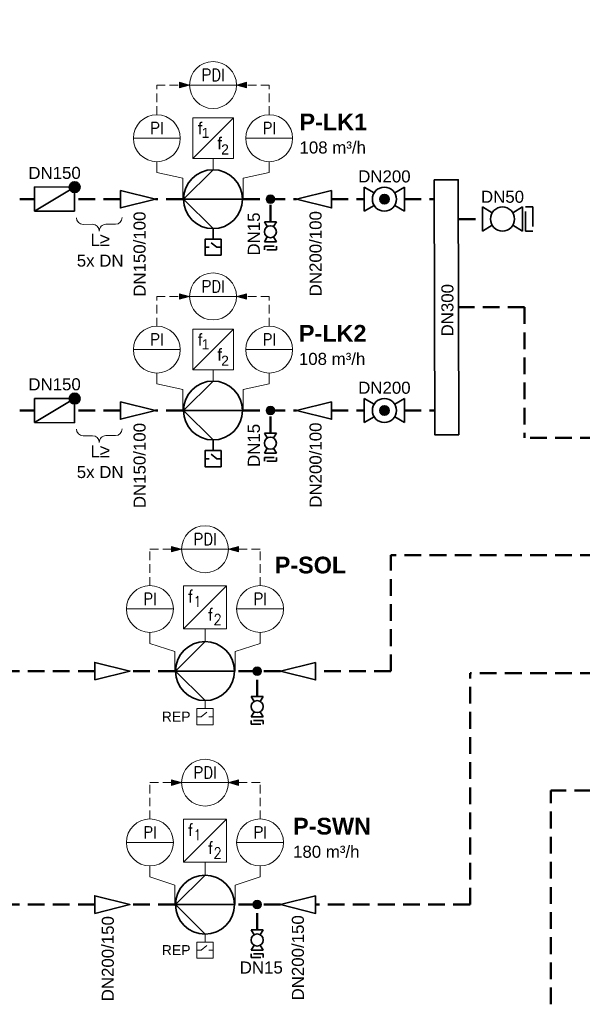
# Model space of a CAD drawing. Header units: millimetres. Extents: x -226 to 2201, y 0 to 1085.
# Tile 6 of 28: x 65 to 149, y 581 to 728. Entities that reach past the tile are written whole.
import ezdxf
from ezdxf import colors
from ezdxf.entities.mleader import LeaderData, LeaderLine
from ezdxf.enums import TextEntityAlignment as Align
from ezdxf.math import Vec2, Vec3

# ---------------------------------------------------------------- set-up
doc = ezdxf.new("R2010")
doc.units = ezdxf.units.MM
doc.header["$PDMODE"] = 1
doc.linetypes.add('GESTRICHELT2', pattern=[0.375, 0.25, -0.125])
doc.linetypes.add('VERDECKT2', pattern=[4.7625, 3.175, -1.5875])
doc.layers.get('0').update_dxf_attribs({"lineweight": 18})
for name, color, linetype, lineweight in [('TGAx_G_KOM_GA-Steuerleitungen', 7, 'VERDECKT2', 18), ('TGAx_G_KOM_GA-Symbole', 7, 'Continuous', 18), ('TGAx_G_RESERVE_KOM_GA-Steuerleitungen', 7, 'VERDECKT2', 18), ('TGAx_G_RESERVE_KOM_GA-Symbole', 7, 'Continuous', 18), ('TGAx_H_KOM_Armaturen', 7, 'Continuous', 35), ('TGAx_H_LTG_Quellenkreis-Umweltwärme_RL', 66, 'GESTRICHELT2', 50), ('TGAx_H_RESERVE_KOM_Armaturen', 7, 'Continuous', 35), ('TGAx_H_RESERVE_LTG_Quellenkreis-Umweltwärme_RL', 66, 'GESTRICHELT2', 50), ('TGAx_H_RESERVE_TXT_Beschriftung', 7, 'Continuous', 18), ('TGAx_H_TXT_Beschriftung', 7, 'Continuous', 18), ('TGAx_H_TXT_Dimensionierung', 7, 'Continuous', 18)]:
    doc.layers.add(name, color=color, linetype=linetype, lineweight=lineweight)
doc.styles.add('Arial', font='arial.ttf')
doc.styles.add('MSR-Arial', font='romans.shx')
doc.styles.add('RomanS', font='arial.ttf')

# ---------------------------------------------------------------- blocks, each defined once
blk = doc.blocks.new('13.21-Kreiselpumpe')
at = {"linetype": 'Continuous'}
for p, q in [((-4.4, -4.4), (0, 0)), ((0, 0), (4.4, -4.4)), ((0, 0), (0, -8.8))]:
    blk.add_line(p, q, dxfattribs=at)
blk.add_circle((0, -4.4), 4.4, dxfattribs=at)
blk = doc.blocks.new('6.01-Reduzierung')
at = {"flags": 128}
blk.add_lwpolyline([(0, 1.3125), (0, -1.3125), (5.25, 0)], close=True, dxfattribs=at)
blk = doc.blocks.new('02.MSR_Schalter')
for p, q in [((0, 2.4), (0, 1.78)), ((0, 0.62), (0.68, 1.48)), ((0, 0), (0, 0.62))]:
    blk.add_line(p, q)
blk.add_lwpolyline([(-1.2, 0), (1.2, 0), (1.2, 2.4), (-1.2, 2.4)], close=True)
blk = doc.blocks.new('7.01.04-Absperrhahn allg.')
at = {"linetype": 'Continuous'}
for p, q in [((0, 1.8), (0, -1.8)), ((0, 1.8), (1.46, 0.93)), ((6, 1.8), (4.54, 0.93)), ((6, 1.8), (6, -1.8)), ((1.46, -0.93), (0, -1.8)), ((4.54, -0.93), (6, -1.8))]:
    blk.add_line(p, q, dxfattribs=at)
blk.add_circle((3, 0), 1.8, dxfattribs=at)
blk = doc.blocks.new('5.07-Kupplung allg.')
at = {"linetype": 'Continuous'}
for p, q in [((0, 1.8), (0, -1.1)), ((1.1, 1.1), (1.1, 0)), ((1.1, 0), (1.1, -1.8))]:
    blk.add_line(p, q, dxfattribs=at)
for p, q in [((0, 1.8), (1.1, 1.8)), ((0, -1.8), (1.1, -1.8))]:
    blk.add_line(p, q)
blk = doc.blocks.new('Leitungs-Verbindungspkt')
at = {"linetype": 'Continuous', "lineweight": 18}
blk.add_hatch(color=256, dxfattribs=at).paths.add_polyline_path([(0.65, 0, 1), (-0.65, 0, 1)])
blk.add_circle((0, 0), 0.65, dxfattribs=at)
blk = doc.blocks.new('02.MSR_Fühler m. Fernwirkung_rund')
blk.add_line((-3.5, 0), (3.5, 0))
blk.add_circle((0, 0), 3.5)
at = {"style": 'MSR-Arial', "width": 0.9}
for tag, p in [('MESSART', (0, 1.5)), ('WERT', (0, -1.55))]:
    blk.add_attdef(tag, text='', height=1.8, dxfattribs=at).set_placement(p, align=Align.MIDDLE_CENTER)
blk = doc.blocks.new('02.MSR_Frequenzumrichter')
at = {"lineweight": 18}
blk.add_line((-3.2, -3.2), (3.2, 3.2), dxfattribs=at)
blk.add_lwpolyline([(-3.2, -3.2), (3.2, -3.2), (3.2, 3.2), (-3.2, 3.2)], close=True)
at = {"lineweight": 18, "char_height": 1.8, "attachment_point": 5, "style": 'MSR-Arial'}
for insert in [(-2.16, 1.63), (0.83, -1.08)]:
    blk.add_mtext('f', dxfattribs=dict(at, insert=insert))
at = {"lineweight": 18, "style": 'MSR-Arial', "width": 0.9}
for p in [(-1.12, 0.86), (1.87, -1.85)]:
    blk.add_attdef('Stufe', text='', height=1.6, dxfattribs=at).set_placement(p, align=Align.MIDDLE_CENTER)
blk = doc.blocks.new('02.MSR_Wirkpfeil')
blk.add_hatch(color=256).paths.add_polyline_path([(0.41, 1.51), (0, 0), (-0.41, 1.51)])
blk.add_lwpolyline([(0.41, 1.51), (0, 0), (-0.41, 1.51)], close=True)
blk = doc.blocks.new('RCI-Freqzenzumformer')
at = {"linetype": 'Continuous'}
blk.add_line((-3.03, -3.03), (3.03, 3.03), dxfattribs=at)
blk.add_lwpolyline([(-3.03, -3.03), (3.03, -3.03), (3.03, 3.03), (-3.03, 3.03)], close=True, dxfattribs=at)
at = {"lineweight": 18, "char_height": 1.8, "attachment_point": 5, "style": 'RomanS'}
for insert in [(-1.93, 1.47), (0.99, -0.76)]:
    blk.add_mtext('f', dxfattribs=dict(at, insert=insert))
at = {"lineweight": 15, "style": 'RomanS'}
for p in [(-1.11, 0.8), (1.8, -1.68)]:
    blk.add_attdef('FU-ZAHL', text='', height=1.5, dxfattribs=at).set_placement(p, align=Align.MIDDLE_CENTER)
blk = doc.blocks.new('7.04.03-Rückschlagklappe')
h = blk.add_hatch(color=256)
h.dxf.hatch_style = 1
h.paths.add_polyline_path([(0, 1.8), (0.8, 1.8, 1), (-0.8, 1.8, 0.414214), (0, 1)])
h.paths.add_polyline_path([(0.8, 1.8), (0, 1.8), (0.69, 1.39, 0.135933)], flags=17)
h.paths.add_polyline_path([(0, 1.8), (0, 1, 0.263447), (0.69, 1.39)], flags=17)
at = {"linetype": 'Continuous'}
for p, q in [((0, 1.8), (6, 1.8)), ((0, 1.8), (6, -1.8)), ((0, -1.8), (0, 1.8)), ((6, 1.8), (6, -1.8)), ((6, -1.8), (0, -1.8))]:
    blk.add_line(p, q, dxfattribs=at)
blk.add_circle((0, 1.8), 0.8, dxfattribs=at)
blk.add_point((0, 1.8), dxfattribs=at)
blk = doc.blocks.new('7.01.05-Absperrkugelhahn')
h = blk.add_hatch(color=256)
h.dxf.hatch_style = 1
h.paths.add_polyline_path([(2.3, 0, 1), (3.7, 0, 1)])
at = {"linetype": 'Continuous'}
for p, q in [((0, 1.8), (1.46, 0.93)), ((0, 1.8), (0, -1.8)), ((6, 1.8), (4.54, 0.93)), ((6, 1.8), (6, -1.8)), ((1.46, -0.93), (0, -1.8)), ((4.54, -0.93), (6, -1.8))]:
    blk.add_line(p, q, dxfattribs=at)
for radius in [1.8, 0.7]:
    blk.add_circle((3, 0), radius, dxfattribs=at)

msp = doc.modelspace()

# ---------------------------------------------------------------- linework, layer by layer
at = {"layer": 'TGAx_G_KOM_GA-Steuerleitungen', "ltscale": 0.4}
for p, q in [((85.28, 713.83), (85.28, 718.27)), ((85.28, 718.27), (90.18, 718.27)), ((102.07, 718.27), (97.18, 718.27)), ((102.07, 713.83), (102.07, 718.27)), ((85.28, 682.27), (85.28, 686.71)), ((85.28, 686.71), (90.18, 686.71)), ((102.07, 686.71), (97.18, 686.71)), ((102.07, 682.27), (102.07, 686.71)), ((84.25, 614.12), (88.98, 614.12)), ((84.25, 608.7), (84.25, 614.12)), ((100.7, 614.12), (95.98, 614.12)), ((100.7, 608.7), (100.7, 614.12))]:
    msp.add_line(p, q, dxfattribs=at)
at = {"layer": 'TGAx_G_KOM_GA-Symbole', "ltscale": 5}
for p, q in [((93.68, 707.31), (93.68, 705.73)), ((93.68, 675.75), (93.68, 674.18))]:
    msp.add_line(p, q, dxfattribs=at)
at = {"layer": 'TGAx_G_KOM_GA-Symbole'}
for p, q in [((85.28, 705.21), (85.28, 706.83)), ((102.07, 706.83), (102.07, 705.21)), ((85.28, 673.65), (85.28, 675.27)), ((102.07, 675.27), (102.07, 673.65)), ((92.48, 602.26), (92.48, 600.42)), ((92.48, 591.42), (92.48, 590.32))]:
    msp.add_line(p, q, dxfattribs=at)
for points in [[(89.18, 701.23), (89.18, 704.39), (85.28, 705.21)], [(98.18, 701.23), (98.18, 704.39), (102.07, 705.21)], [(89.18, 669.68), (89.18, 672.83), (85.28, 673.65)], [(98.18, 669.68), (98.18, 672.83), (102.07, 673.65)], [(84.25, 601.7), (84.25, 600.05), (87.98, 598.84), (87.98, 595.92)], [(100.7, 601.7), (100.7, 600.05), (96.98, 598.84), (96.98, 595.92)]]:
    msp.add_lwpolyline(points, dxfattribs=at)
at = {"layer": 'TGAx_G_RESERVE_KOM_GA-Steuerleitungen', "ltscale": 0.4}
for p, q in [((84.25, 648.97), (88.98, 648.97)), ((84.25, 643.55), (84.25, 648.97)), ((100.7, 648.97), (95.98, 648.97)), ((100.7, 643.55), (100.7, 648.97))]:
    msp.add_line(p, q, dxfattribs=at)
at = {"layer": 'TGAx_G_RESERVE_KOM_GA-Symbole'}
for p, q in [((92.48, 637.11), (92.48, 635.27)), ((92.48, 626.27), (92.48, 625.17))]:
    msp.add_line(p, q, dxfattribs=at)
for points in [[(84.25, 636.55), (84.25, 634.9), (87.98, 633.69), (87.98, 630.77)], [(100.7, 636.55), (100.7, 634.9), (96.98, 633.69), (96.98, 630.77)]]:
    msp.add_lwpolyline(points, dxfattribs=at)
at = {"layer": 'TGAx_H_KOM_Armaturen', "ltscale": 5}
for p, q in [((93.68, 696.73), (93.68, 695.25)), ((93.68, 665.18), (93.68, 663.69))]:
    msp.add_line(p, q, dxfattribs=at)
at = {"layer": 'TGAx_H_KOM_Armaturen'}
msp.add_lwpolyline([(126.7, 704.12), (126.78, 666.07), (130.38, 666.07), (130.3, 704.12)], close=True, dxfattribs=at)
at = {"layer": 'TGAx_H_LTG_Quellenkreis-Umweltwärme_RL', "ltscale": 10}
for p, q in [((67, 701.23), (64.8, 701.23)), ((79.84, 701.23), (73, 701.23)), ((89.18, 701.23), (85.09, 701.23)), ((98.18, 701.23), (106.12, 701.23)), ((102.24, 697.87), (102.24, 701.23)), ((111.37, 701.23), (116.27, 701.23)), ((122.27, 701.23), (126.71, 701.23)), ((130.37, 698.27), (133.91, 698.27)), ((140.21, 685.1), (130.3, 685.1)), ((140.21, 685.1), (140.21, 665.62)), ((67, 669.68), (64.8, 669.68)), ((79.84, 669.68), (73, 669.68)), ((89.18, 669.68), (85.09, 669.68)), ((98.18, 669.68), (106.12, 669.68)), ((102.24, 666.31), (102.24, 669.68)), ((111.37, 669.68), (116.27, 669.68)), ((122.27, 669.68), (126.71, 669.68)), ((207.28, 665.62), (140.21, 665.62)), ((207.28, 630.49), (132.06, 630.49)), ((132.06, 595.92), (132.06, 630.49)), ((144.11, 543.54), (144.11, 612.93)), ((183.91, 612.93), (144.11, 612.93)), ((76.01, 595.92), (-3, 595.92)), ((87.98, 595.92), (81.26, 595.92)), ((103.74, 595.92), (96.98, 595.92)), ((100.27, 592.13), (100.27, 595.92)), ((132.06, 595.92), (108.99, 595.92))]:
    msp.add_line(p, q, dxfattribs=at)
at = {"layer": 'TGAx_H_RESERVE_LTG_Quellenkreis-Umweltwärme_RL', "ltscale": 10}
for p, q in [((207.28, 648.06), (120.25, 648.06)), ((120.25, 630.77), (120.25, 648.06)), ((76.01, 630.77), (-3, 630.77)), ((87.98, 630.77), (81.26, 630.77)), ((103.74, 630.77), (96.98, 630.77)), ((100.27, 626.97), (100.27, 630.77)), ((120.25, 630.77), (108.99, 630.77))]:
    msp.add_line(p, q, dxfattribs=at)
at = {"layer": 'TGAx_H_TXT_Dimensionierung'}
for p, q in [((74.27, 697.47), (75.68, 697.48)), ((79.1, 697.49), (77.68, 697.48)), ((74.27, 665.92), (75.68, 665.92)), ((79.1, 665.93), (77.68, 665.93))]:
    msp.add_line(p, q, dxfattribs=at)
for centre, start, end in [((74.27, 698.47), 180.1561, 270.1561), ((79.1, 698.49), 270.1561, 0.1561), ((75.69, 696.48), 0.1561, 90.1561), ((77.69, 696.48), 90.1561, 180.1561), ((74.27, 666.92), 180.1561, 270.1561), ((75.69, 664.92), 0.1561, 90.1561), ((77.69, 664.93), 90.1561, 180.1561), ((79.1, 666.93), 270.1561, 0.1561)]:
    msp.add_arc(centre, 1, start, end, dxfattribs=at)

# ---------------------------------------------------------------- block references
at = {"layer": 'TGAx_G_KOM_GA-Steuerleitungen', "ltscale": 5, "xscale": -1, "rotation": 90}
for p in [(90.18, 718.27), (90.18, 686.71)]:
    msp.add_blockref('02.MSR_Wirkpfeil', p, dxfattribs=at)
at = {"layer": 'TGAx_G_KOM_GA-Steuerleitungen', "ltscale": 5, "rotation": 270}
for p in [(97.18, 718.27), (97.18, 686.71)]:
    msp.add_blockref('02.MSR_Wirkpfeil', p, dxfattribs=at)
at = {"layer": 'TGAx_G_KOM_GA-Steuerleitungen', "ltscale": 0.5}
for p, rotation in [((88.98, 614.12), 90.00000000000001), ((95.98, 614.12), 270)]:
    msp.add_blockref('02.MSR_Wirkpfeil', p, dxfattribs=dict(at, rotation=rotation))
at = {"layer": 'TGAx_G_KOM_GA-Symbole', "ltscale": 5}
for p, values in [((93.68, 718.27), {'MESSART': 'PDI'}), ((85.28, 710.33), {'MESSART': 'PI'}), ((102.07, 710.33), {'MESSART': 'PI'}), ((93.68, 686.71), {'MESSART': 'PDI'}), ((85.28, 678.77), {'MESSART': 'PI'}), ((102.07, 678.77), {'MESSART': 'PI'}), ((92.48, 614.12), {'MESSART': 'PDI'})]:
    msp.add_blockref('02.MSR_Fühler m. Fernwirkung_rund', p, dxfattribs=at).add_auto_attribs(values)
ref = msp.add_blockref('RCI-Freqzenzumformer', (93.68, 710.33), dxfattribs=at)
ref.add_attrib('FU-ZAHL', '1', dxfattribs={"layer": '0', "color": 7, "lineweight": 15, "height": 1.5, "style": 'RomanS'}).set_placement((92.56, 711.13), align=Align.MIDDLE_CENTER)
ref.add_attrib('FU-ZAHL', '2', dxfattribs={"layer": '0', "color": 7, "lineweight": 15, "height": 1.5, "style": 'RomanS'}).set_placement((95.47, 708.65), align=Align.MIDDLE_CENTER)
ref = msp.add_blockref('RCI-Freqzenzumformer', (93.68, 678.77), dxfattribs=at)
ref.add_attrib('FU-ZAHL', '1', dxfattribs={"layer": '0', "color": 7, "lineweight": 15, "height": 1.5, "style": 'RomanS'}).set_placement((92.56, 679.57), align=Align.MIDDLE_CENTER)
ref.add_attrib('FU-ZAHL', '2', dxfattribs={"layer": '0', "color": 7, "lineweight": 15, "height": 1.5, "style": 'RomanS'}).set_placement((95.47, 677.1), align=Align.MIDDLE_CENTER)
at = {"layer": 'TGAx_G_KOM_GA-Symbole'}
ref = msp.add_blockref('02.MSR_Fühler m. Fernwirkung_rund', (84.25, 605.2), dxfattribs=dict(at, xscale=-1))
ref.add_attrib('MESSART', 'PI', dxfattribs={"layer": '0', "height": 1.8, "style": 'MSR-Arial', "width": 0.9}).set_placement((84.25, 606.7), align=Align.MIDDLE_CENTER)
ref = msp.add_blockref('02.MSR_Frequenzumrichter', (92.48, 605.46), dxfattribs=at)
ref.add_attrib('Stufe', '1', dxfattribs={"layer": '0', "lineweight": 18, "height": 1.6, "style": 'MSR-Arial', "width": 0.9}).set_placement((91.36, 606.33), align=Align.MIDDLE_CENTER)
ref.add_attrib('Stufe', '2', dxfattribs={"layer": '0', "lineweight": 18, "height": 1.6, "style": 'MSR-Arial', "width": 0.9}).set_placement((94.35, 603.62), align=Align.MIDDLE_CENTER)
ref = msp.add_blockref('02.MSR_Fühler m. Fernwirkung_rund', (100.7, 605.2), dxfattribs=dict(at, xscale=-1))
ref.add_attrib('MESSART', 'PI', dxfattribs={"layer": '0', "height": 1.8, "style": 'MSR-Arial', "width": 0.9}).set_placement((100.7, 606.7), align=Align.MIDDLE_CENTER)
at = {"layer": 'TGAx_G_KOM_GA-Symbole', "xscale": -1, "rotation": 270}
msp.add_blockref('02.MSR_Schalter', (91.28, 589.12), dxfattribs=at)
at = {"layer": 'TGAx_G_RESERVE_KOM_GA-Steuerleitungen', "ltscale": 0.5}
for p, rotation in [((88.98, 648.97), 90.00000000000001), ((95.98, 648.97), 270)]:
    msp.add_blockref('02.MSR_Wirkpfeil', p, dxfattribs=dict(at, rotation=rotation))
at = {"layer": 'TGAx_G_RESERVE_KOM_GA-Symbole', "ltscale": 5}
msp.add_blockref('02.MSR_Fühler m. Fernwirkung_rund', (92.48, 648.97), dxfattribs=at).add_auto_attribs({'MESSART': 'PDI'})
at = {"layer": 'TGAx_G_RESERVE_KOM_GA-Symbole'}
ref = msp.add_blockref('02.MSR_Fühler m. Fernwirkung_rund', (84.25, 640.05), dxfattribs=dict(at, xscale=-1))
ref.add_attrib('MESSART', 'PI', dxfattribs={"layer": '0', "height": 1.8, "style": 'MSR-Arial', "width": 0.9}).set_placement((84.25, 641.54), align=Align.MIDDLE_CENTER)
ref = msp.add_blockref('02.MSR_Frequenzumrichter', (92.48, 640.31), dxfattribs=at)
ref.add_attrib('Stufe', '1', dxfattribs={"layer": '0', "lineweight": 18, "height": 1.6, "style": 'MSR-Arial', "width": 0.9}).set_placement((91.36, 641.17), align=Align.MIDDLE_CENTER)
ref.add_attrib('Stufe', '2', dxfattribs={"layer": '0', "lineweight": 18, "height": 1.6, "style": 'MSR-Arial', "width": 0.9}).set_placement((94.35, 638.46), align=Align.MIDDLE_CENTER)
ref = msp.add_blockref('02.MSR_Fühler m. Fernwirkung_rund', (100.7, 640.05), dxfattribs=dict(at, xscale=-1))
ref.add_attrib('MESSART', 'PI', dxfattribs={"layer": '0', "height": 1.8, "style": 'MSR-Arial', "width": 0.9}).set_placement((100.7, 641.54), align=Align.MIDDLE_CENTER)
at = {"layer": 'TGAx_G_RESERVE_KOM_GA-Symbole', "xscale": -1, "rotation": 270}
msp.add_blockref('02.MSR_Schalter', (91.28, 623.97), dxfattribs=at)
at = {"layer": 'TGAx_H_KOM_Armaturen'}
for p, rotation in [((89.28, 701.23), 90.00000000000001), ((89.28, 669.68), 90.00000000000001), ((88.08, 595.92), 89.99999999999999)]:
    msp.add_blockref('13.21-Kreiselpumpe', p, dxfattribs=dict(at, rotation=rotation))
at = {"layer": 'TGAx_H_KOM_Armaturen', "xscale": -1}
for name, p, rotation in [('7.04.03-Rückschlagklappe', (73, 701.22), 359.6878961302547), ('7.01.04-Absperrhahn allg.', (133.91, 698.27), 180), ('5.07-Kupplung allg.', (140.36, 698.27), 180), ('7.04.03-Rückschlagklappe', (73, 669.66), 359.6878961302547), ('6.01-Reduzierung', (76.01, 595.92), 180)]:
    msp.add_blockref(name, p, dxfattribs=dict(at, rotation=rotation))
at = {"layer": 'TGAx_H_KOM_Armaturen'}
for name, p in [('7.01.05-Absperrkugelhahn', (116.27, 701.23)), ('6.01-Reduzierung', (79.84, 701.23)), ('6.01-Reduzierung', (79.84, 669.68)), ('7.01.05-Absperrkugelhahn', (116.27, 669.68))]:
    msp.add_blockref(name, p, dxfattribs=at)
at = {"layer": 'TGAx_H_KOM_Armaturen', "xscale": -1}
for p in [(111.37, 701.23), (111.37, 669.68), (108.99, 595.92)]:
    msp.add_blockref('6.01-Reduzierung', p, dxfattribs=at)
at = {"layer": 'TGAx_H_KOM_Armaturen'}
for name, p, xscale, yscale, zscale, rotation in [('7.01.04-Absperrhahn allg.', (102.24, 697.87), -0.4999999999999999, 0.4999999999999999, 0.4999999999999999, 90.00111213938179), ('5.07-Kupplung allg.', (102.24, 694.22), -0.4999999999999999, 0.4999999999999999, 0.4999999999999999, 90.00111213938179), ('7.01.04-Absperrhahn allg.', (102.24, 666.31), -0.4999999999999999, 0.4999999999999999, 0.4999999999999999, 90.00111213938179), ('5.07-Kupplung allg.', (102.24, 662.66), -0.4999999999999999, 0.4999999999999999, 0.4999999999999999, 90.00111213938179), ('7.01.04-Absperrhahn allg.', (100.27, 592.13), 0.5, 0.5, 0.5, 270), ('5.07-Kupplung allg.', (100.27, 588.56), 0.5, 0.5, 0.5, 270)]:
    msp.add_blockref(name, p, dxfattribs=dict(at, xscale=xscale, yscale=yscale, zscale=zscale, rotation=rotation))
at = {"layer": 'TGAx_H_KOM_Armaturen', "ltscale": 5, "rotation": 90.00000000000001}
for p in [(94.88, 694.05), (94.88, 662.49)]:
    msp.add_blockref('02.MSR_Schalter', p, dxfattribs=at)
at = {"layer": 'TGAx_H_LTG_Quellenkreis-Umweltwärme_RL', "ltscale": 10, "xscale": -1, "rotation": 180}
for p in [(102.24, 701.23), (102.24, 669.68)]:
    msp.add_blockref('Leitungs-Verbindungspkt', p, dxfattribs=at)
at = {"layer": 'TGAx_H_LTG_Quellenkreis-Umweltwärme_RL', "ltscale": 10, "rotation": 90.00000000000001}
msp.add_blockref('Leitungs-Verbindungspkt', (100.27, 595.92), dxfattribs=at)
at = {"layer": 'TGAx_H_RESERVE_KOM_Armaturen', "rotation": 89.99999999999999}
msp.add_blockref('13.21-Kreiselpumpe', (88.08, 630.77), dxfattribs=at)
at = {"layer": 'TGAx_H_RESERVE_KOM_Armaturen', "xscale": -1, "rotation": 180}
msp.add_blockref('6.01-Reduzierung', (76.01, 630.77), dxfattribs=at)
at = {"layer": 'TGAx_H_RESERVE_KOM_Armaturen', "xscale": -1}
msp.add_blockref('6.01-Reduzierung', (108.99, 630.77), dxfattribs=at)
at = {"layer": 'TGAx_H_RESERVE_KOM_Armaturen', "xscale": 0.5, "yscale": 0.5, "zscale": 0.5, "rotation": 270}
for name, p in [('7.01.04-Absperrhahn allg.', (100.27, 626.97)), ('5.07-Kupplung allg.', (100.27, 623.41))]:
    msp.add_blockref(name, p, dxfattribs=at)
at = {"layer": 'TGAx_H_RESERVE_LTG_Quellenkreis-Umweltwärme_RL', "ltscale": 10, "rotation": 90.00000000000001}
msp.add_blockref('Leitungs-Verbindungspkt', (100.27, 630.77), dxfattribs=at)

# ---------------------------------------------------------------- texts
at = {"layer": 'TGAx_G_KOM_GA-Symbole', "insert": (88.17, 589.12), "char_height": 1.5, "attachment_point": 5, "style": 'Arial'}
msp.add_mtext('REP', dxfattribs=at)
at = {"layer": 'TGAx_G_RESERVE_KOM_GA-Symbole', "insert": (88.17, 623.97), "char_height": 1.5, "attachment_point": 5, "style": 'Arial'}
msp.add_mtext('REP', dxfattribs=at)
at = {"layer": 'TGAx_H_RESERVE_TXT_Beschriftung', "insert": (108.23, 647.86), "char_height": 2.5, "width": 13.4004, "attachment_point": 2, "style": 'Arial'}
msp.add_mtext('{\\fArial|b1|i0|c0|p34;P-SOL}', dxfattribs=at)
at = {"layer": 'TGAx_H_TXT_Beschriftung', "char_height": 1.8, "attachment_point": 4, "style": 'Arial'}
for s, insert in [('\\A1;{\\fArial|b1|i0|c0|p34;\\H1.38889x;P-LK1\\P\\fArial|b0|i0|c0|p34;\\H0.72x;108 m³/h}', (106.59, 711.02)), ('\\A1;{\\fArial|b1|i0|c0|p34;\\H1.38889x;P-LK2\\P\\fArial|b0|i0|c0|p34;\\H0.72x;108 m³/h}', (106.5, 679.46))]:
    msp.add_mtext(s, dxfattribs=dict(at, insert=insert))
at = {"layer": 'TGAx_H_TXT_Beschriftung', "insert": (105.63, 605.88), "char_height": 1.8, "width": 11.1068, "attachment_point": 4, "style": 'Arial'}
msp.add_mtext('\\A1;{\\fArial|b1|i0|c0|p34;\\H1.38889x;P-SWN\\P\\fArial|b0|i0|c0|p34;\\H0.72x;180 m³/h}', dxfattribs=at)
at = {"layer": 'TGAx_H_TXT_Dimensionierung', "char_height": 1.8, "attachment_point": 5, "style": 'Arial'}
for s, insert, width in [('DN150', (70.01, 705.14), 1.7603), ('DN200', (119.27, 704.62), 1.7603), ('DN50', (136.91, 701.58), 6.0139), ('DN150', (70.01, 673.58), 1.7603), ('DN200', (119.27, 673.07), 1.7603)]:
    msp.add_mtext(s, dxfattribs=dict(at, insert=insert, width=width))
at = {"layer": 'TGAx_H_TXT_Dimensionierung', "char_height": 1.8, "width": 1.7603, "rotation": 90, "style": 'Arial'}
for s, insert, attachment_point in [('DN150/100', (82.72, 699.38), 6), ('DN15', (99.78, 696.03), 5), ('DN200/100', (109, 699.45), 6), ('DN300', (128.69, 684.65), 5), ('DN150/100', (82.72, 667.82), 6), ('DN15', (99.78, 664.47), 5), ('DN200/100', (109, 667.89), 6)]:
    msp.add_mtext(s, dxfattribs=dict(at, insert=insert, attachment_point=attachment_point))
at = {"layer": 'TGAx_H_TXT_Dimensionierung', "char_height": 1.8, "style": 'Arial'}
for s, insert, attachment_point in [('L{\\H1.08333x;≥}\\P5x DN', (76.82, 693.67), 5), ('L{\\H1.08333x;≥}\\P5x DN', (76.82, 662.11), 5), ('DN15', (97.67, 586.51), 4)]:
    msp.add_mtext(s, dxfattribs=dict(at, insert=insert, attachment_point=attachment_point))
at = {"layer": 'TGAx_H_TXT_Dimensionierung', "char_height": 1.8, "attachment_point": 6, "rotation": 90, "style": 'Arial'}
for insert in [(77.97, 594.2), (106.36, 594.33)]:
    msp.add_mtext('DN200/150', dxfattribs=dict(at, insert=insert))

# ---------------------------------------------------------------- next in the draw order: leaders
at = {"layer": 'TGAx_H_TXT_Beschriftung'}
ml = msp.add_multileader_mtext('Standard', dxfattribs=at)
ml.set_content('\\A1;Anschluss s.\\PSchema Heizung EZ\\PZchg.-Nr.:\\P130-091E-00-X004H', color=256, style='Arial')
ml.set_leader_properties(color=256, linetype='ByLayer', lineweight=-1)
ml.build(insert=Vec2(0, 0))
ml.multileader.update_dxf_attribs({"has_text_frame": 1, "text_right_attachment_type": 6, "dogleg_length": 1, "arrow_head_size": 1.8})
ctx = ml.context
ctx.base_point, ctx.char_height, ctx.arrow_head_size, ctx.landing_gap_size, ctx.plane_origin = Vec3(1436.67, 782.43), 2.5, 1.8, 1, Vec3(1578.45, 911.75)
ctx.right_attachment, ctx.text_align_type = 6, 1
notes = []
notes.append((ctx, [(0, (0, 0, 0), (0, 0), (1, 0), 1, [])]))
ctx.mtext.insert, ctx.mtext.alignment, ctx.mtext.flow_direction = Vec3(1459.92, 784.21), 2, 5
ctx.mtext.has_bg_fill, ctx.mtext.bg_color, ctx.mtext.bg_scale_factor, ctx.mtext.bg_transparency, ctx.mtext.use_window_bg_color = 1, -1027028792, 1.5, 0, 1
for ctx, leaders in notes:
    for number, flags, end, landing, length, lines in leaders:
        leader = LeaderData()
        leader.index, (leader.has_last_leader_line, leader.has_dogleg_vector, leader.attachment_direction) = number, flags
        leader.last_leader_point, leader.dogleg_vector, leader.dogleg_length = Vec3(end), Vec3(landing), length
        for number, points, colour, breaks in lines:
            line = LeaderLine()
            line.index, line.vertices, line.color, line.breaks = number, Vec3.list(points), colors.encode_raw_color(colour), breaks
            leader.lines.append(line)
        ctx.leaders.append(leader)

doc.saveas('drawing.dxf')
